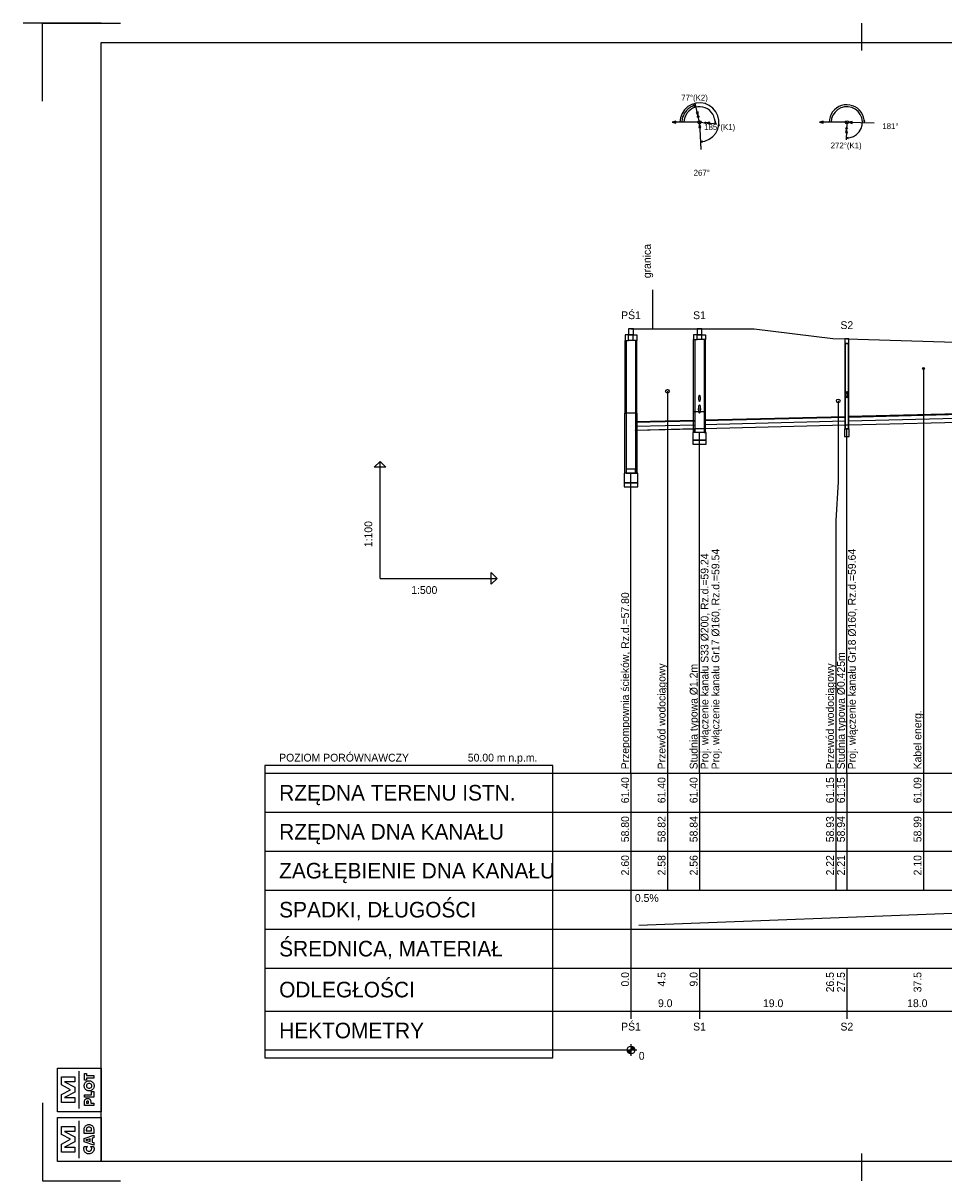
# Model space of a CAD drawing. Header units: metres. Extents: x 2733 to 3788, y -1659 to 878.
# Tile 18 of 23: x 2733 to 2969, y 581 to 878. Entities that reach past the tile are written whole.
import ezdxf
from ezdxf.enums import TextEntityAlignment as Align

# ---------------------------------------------------------------- set-up
doc = ezdxf.new("R2010")
doc.units = ezdxf.units.M
doc.header["$LTSCALE"] = 0.2
doc.layers.get('0').update_dxf_attribs({"color": 8, "linetype": 'CONTINUOUS'})
doc.layers.add('M_Ramki do druku', color=7, linetype='CONTINUOUS', lineweight=25)
doc.layers.add('M_Ramki rysunków', color=2, linetype='CONTINUOUS', lineweight=25)
for name, color, linetype in [('M_Ramki markery', 1, 'CONTINUOUS'), ('M_Ramki znaczniki', 6, 'CONTINUOUS'), ('SJ_10_Uzbr__nad', 7, 'CONTINUOUS'), ('SJ_14_Krawędzie', 7, 'CONTINUOUS'), ('SJ_15_Linie_tab', 7, 'CONTINUOUS'), ('SJ_16_Liczby', 7, 'CONTINUOUS'), ('SJ_19_Opis_Pz', 7, 'CONTINUOUS'), ('SJ_21_Opis_wl', 7, 'CONTINUOUS'), ('SJ_23_Opis_uzbr', 7, 'CONTINUOUS'), ('SJ_25_Linie_opi', 7, 'CONTINUOUS'), ('SJ_27_Wymiary', 7, 'CONTINUOUS'), ('SJ_2_Teren_istn', 3, 'CONTINUOUS'), ('SJ_5_Węzły', 7, 'CONTINUOUS'), ('SJ_8_KS_GRAWITA', 7, 'CONTINUOUS'), ('SJ_9_Uzbr__podz', 7, 'CONTINUOUS')]:
    doc.layers.add(name, color=color, linetype=linetype)
doc.styles.add('MCAD_TS', font='GENISO.SHX', dxfattribs={"width": 0.8, "oblique": 15})
doc.styles.add('OPISOWY', font='GOTHIC.TTF')

# ---------------------------------------------------------------- blocks, each defined once
blk = doc.blocks.new('mcadram')
at = {"color": 0, "linetype": 'ByBlock'}
for points in [[(-11.21, 0), (-11.21, 11.21), (0, 11.21), (0, 0)], [(-6.78, 2.37), (-10.13, 2.37), (-10.13, 4.43), (-7.84, 5.67), (-10.13, 6.89), (-10.13, 8.96), (-6.78, 8.96), (-6.78, 7.68), (-9.42, 7.68), (-6.78, 6.32), (-6.78, 5), (-9.42, 3.65), (-6.78, 3.65)], [(-1.88, 7.19), (-4.38, 7.19), (-4.38, 7.71), (-4.37, 8.06), (-4.35, 8.34), (-4.32, 8.53), (-4.28, 8.69), (-4.22, 8.83), (-4.14, 8.96), (-4.02, 9.1), (-3.88, 9.22), (-3.72, 9.32), (-3.54, 9.39), (-3.34, 9.43), (-3.13, 9.44), (-2.91, 9.43), (-2.72, 9.39), (-2.54, 9.32), (-2.38, 9.22), (-2.23, 9.1), (-2.11, 8.96), (-2.04, 8.83), (-1.98, 8.7), (-1.93, 8.55), (-1.9, 8.36), (-1.89, 8.12), (-1.88, 7.83), (-1.88, 7.71)], [(-1.88, 4.16), (-4.38, 5.02), (-4.38, 5.87), (-1.88, 6.73), (-1.88, 6.06), (-2.33, 5.93), (-2.33, 4.96), (-1.88, 4.83)], [(-2.44, 7.87), (-2.44, 7.98), (-2.46, 8.22), (-2.51, 8.42), (-2.6, 8.57), (-2.74, 8.67), (-2.91, 8.73), (-3.13, 8.75), (-3.34, 8.73), (-3.52, 8.67), (-3.65, 8.56), (-3.74, 8.42), (-3.8, 8.22), (-3.82, 7.98), (-3.82, 7.86)], [(-4.28, 3.85), (-3.53, 3.85), (-3.63, 3.75), (-3.7, 3.66), (-3.76, 3.57), (-3.8, 3.47), (-3.83, 3.37), (-3.83, 3.27), (-3.81, 3.09), (-3.75, 2.93), (-3.63, 2.8), (-3.49, 2.7), (-3.31, 2.64), (-3.11, 2.62), (-2.92, 2.64), (-2.76, 2.7), (-2.61, 2.8), (-2.5, 2.94), (-2.44, 3.09), (-2.42, 3.27), (-2.42, 3.38), (-2.45, 3.47), (-2.49, 3.57), (-2.55, 3.66), (-2.62, 3.76), (-2.72, 3.85), (-1.97, 3.85), (-1.92, 3.74), (-1.89, 3.63), (-1.85, 3.53), (-1.83, 3.42), (-1.82, 3.31), (-1.82, 3.2), (-1.82, 3.07), (-1.84, 2.94), (-1.86, 2.82), (-1.9, 2.71), (-1.95, 2.61), (-2.01, 2.51), (-2.15, 2.33), (-2.3, 2.19), (-2.48, 2.08), (-2.68, 2), (-2.89, 1.95), (-3.12, 1.93), (-3.31, 1.94), (-3.48, 1.97), (-3.65, 2.03), (-3.8, 2.1), (-3.94, 2.19), (-4.07, 2.31), (-4.18, 2.43), (-4.27, 2.56), (-4.34, 2.71), (-4.39, 2.86), (-4.42, 3.03), (-4.43, 3.2), (-4.43, 3.31), (-4.42, 3.42), (-4.4, 3.53), (-4.37, 3.63), (-4.33, 3.74)], [(-2.81, 5.11), (-2.81, 5.79), (-3.64, 5.53), (-3.67, 5.52), (-3.71, 5.51), (-3.76, 5.5), (-3.82, 5.49), (-3.89, 5.47), (-3.97, 5.45), (-3.91, 5.43), (-3.85, 5.42), (-3.8, 5.4), (-3.74, 5.39), (-3.69, 5.38), (-3.64, 5.36)]]:
    blk.add_lwpolyline(points, close=True, dxfattribs=at)
blk.add_lwpolyline([(-5.6, 0.82), (-5.6, 10.39)], dxfattribs=at)
blk = doc.blocks.new('mplotram')
at = {"color": 0, "linetype": 'ByBlock', "lineweight": -2}
for points in [[(-11.21, 0), (-11.21, 11.21), (0, 11.21), (0, 0)], [(-6.78, 2.37), (-10.13, 2.37), (-10.13, 4.43), (-7.84, 5.67), (-10.13, 6.89), (-10.13, 8.96), (-6.78, 8.96), (-6.78, 7.68), (-9.42, 7.68), (-6.78, 6.32), (-6.78, 5), (-9.42, 3.65), (-6.78, 3.65)], [(-1.88, 8.66), (-3.72, 8.66), (-3.72, 8.12), (-4.29, 8.12), (-4.29, 9.86), (-3.72, 9.86), (-3.72, 9.32), (-1.88, 9.32)], [(-3.08, 7.96), (-2.91, 7.95), (-2.75, 7.92), (-2.59, 7.87), (-2.45, 7.79), (-2.31, 7.7), (-2.19, 7.59), (-2.08, 7.46), (-1.99, 7.32), (-1.91, 7.17), (-1.86, 7.01), (-1.83, 6.84), (-1.82, 6.67), (-1.83, 6.5), (-1.86, 6.34), (-1.91, 6.18), (-1.99, 6.02), (-2.08, 5.89), (-2.19, 5.76), (-2.31, 5.65), (-2.45, 5.55), (-2.6, 5.48), (-2.75, 5.42), (-2.91, 5.39), (-3.08, 5.38), (-3.25, 5.39), (-3.41, 5.42), (-3.57, 5.48), (-3.72, 5.55), (-3.85, 5.65), (-3.98, 5.76), (-4.09, 5.89), (-4.18, 6.02), (-4.25, 6.18), (-4.31, 6.34), (-4.34, 6.5), (-4.35, 6.67), (-4.34, 6.84), (-4.31, 7.01), (-4.25, 7.17), (-4.18, 7.32), (-4.09, 7.46), (-3.98, 7.59), (-3.85, 7.7), (-3.72, 7.79), (-3.57, 7.87), (-3.41, 7.92), (-3.25, 7.95)], [(-2.37, 6.67), (-2.4, 6.84), (-2.46, 7), (-2.57, 7.12), (-2.72, 7.22), (-2.89, 7.28), (-3.08, 7.3), (-3.27, 7.28), (-3.44, 7.22), (-3.59, 7.12), (-3.7, 6.99), (-3.77, 6.84), (-3.79, 6.67), (-3.77, 6.5), (-3.7, 6.35), (-3.59, 6.22), (-3.44, 6.12), (-3.27, 6.06), (-3.08, 6.04), (-2.89, 6.06), (-2.72, 6.12), (-2.57, 6.22), (-2.46, 6.35), (-2.39, 6.5)], [(-1.88, 3.74), (-4.29, 3.74), (-4.29, 4.4), (-2.44, 4.4), (-2.44, 5.22), (-1.88, 5.22)], [(-1.88, 2.22), (-1.88, 1.6), (-4.29, 1.6), (-4.29, 2.29), (-4.29, 2.53), (-4.28, 2.72), (-4.26, 2.86), (-4.22, 2.96), (-4.18, 3.05), (-4.12, 3.14), (-4.04, 3.22), (-3.95, 3.29), (-3.84, 3.34), (-3.73, 3.38), (-3.61, 3.4), (-3.47, 3.41), (-3.34, 3.4), (-3.21, 3.38), (-3.09, 3.34), (-2.99, 3.29), (-2.9, 3.22), (-2.82, 3.14), (-2.78, 3.06), (-2.74, 2.98), (-2.71, 2.89), (-2.69, 2.78), (-2.68, 2.64), (-2.68, 2.45), (-2.68, 2.34), (-2.68, 2.22)], [(-3.21, 2.22), (-3.21, 2.34), (-3.21, 2.49), (-3.24, 2.6), (-3.27, 2.68), (-3.33, 2.73), (-3.4, 2.76), (-3.49, 2.77), (-3.59, 2.76), (-3.66, 2.73), (-3.71, 2.68), (-3.75, 2.6), (-3.77, 2.49), (-3.77, 2.35), (-3.77, 2.22)]]:
    blk.add_lwpolyline(points, close=True, dxfattribs=at)
blk.add_lwpolyline([(-5.6, 0.82), (-5.6, 10.39)], dxfattribs=at)
blk = doc.blocks.new('mcad_logo_ram')
at = {"layer": 'M_Ramki rysunków', "color": 0, "linetype": 'ByBlock', "lineweight": -2, "rotation": 270}
for name, p in [('mcadram', (0, 0)), ('mplotram', (12.71, 0))]:
    blk.add_blockref(name, p, dxfattribs=at)
blk = doc.blocks.new('Znacznik_narozny_v2')
at = {"layer": 'M_Ramki znaczniki'}
blk.add_lwpolyline([(0, -20), (0, 0), (20, 0)], dxfattribs=at)
blk = doc.blocks.new('znacznik297')
at = {"lineweight": -2}
blk.add_line((0, 0), (-20, 0), dxfattribs=at)
at = {"layer": 'M_Ramki markery'}
blk.add_line((0, 0), (2, 0), dxfattribs=at)
blk = doc.blocks.new('*U58')
at = {"layer": 'M_Ramki do druku'}
for p, q in [((210, 297), (210, 292)), ((210, 5), (210, 0))]:
    blk.add_line(p, q, dxfattribs=at)
at = {"layer": 'M_Ramki markery'}
for p, q in [((210, 292), (210, 290)), ((210, 7), (210, 5))]:
    blk.add_line(p, q, dxfattribs=at)
at = {"layer": 'M_Ramki rysunków', "color": 0, "linetype": 'ByBlock', "lineweight": -2}
blk.add_lwpolyline([(15, 5), (15, 292), (1045, 292), (1045, 5)], close=True, dxfattribs=at)
blk.add_blockref('znacznik297', (15, 297))
at = {"layer": 'M_Ramki rysunków', "color": 0, "linetype": 'ByBlock', "lineweight": -2, "rotation": 90}
blk.add_blockref('mcad_logo_ram', (15, 5), dxfattribs=at)
at = {"layer": 'M_Ramki znaczniki'}
blk.add_blockref('Znacznik_narozny_v2', (0, 297), dxfattribs=at)
at = {"layer": 'M_Ramki znaczniki', "xscale": -1, "rotation": 180}
blk.add_blockref('Znacznik_narozny_v2', (0, 0), dxfattribs=at)
at = {"layer": 'M_Ramki do druku', "style": 'MCAD_TS', "width": 0.8}
for tag, p in [('KOMENTARZ', (6.54, 30.57)), ('RYSUNEK', (10.28, 30.57)), ('DATA', (14.02, 30.57))]:
    blk.add_attdef(tag, p, '', height=2, rotation=90, dxfattribs=at)

msp = doc.modelspace()

# ---------------------------------------------------------------- linework, layer by layer
at = {"layer": 'SJ_10_Uzbr__nad'}
msp.add_line((2894.24, 799.65), (2894.24, 809.65), dxfattribs=at)
at = {"layer": 'SJ_14_Krawędzie'}
for p, q in [((2907.42, 775.12), (2943.57, 776.02)), ((2944.42, 776.04), (2979.74, 776.92)), ((2889.85, 774.68), (2905.02, 775.06))]:
    msp.add_line(p, q, dxfattribs=at)
at = {"layer": 'SJ_15_Linie_tab'}
for p, q in [((2824.3, 735.65), (2824.3, 765.65)), ((2824.3, 735.65), (2854.3, 735.65)), ((2794.73, 685.65), (2888.65, 685.65)), ((2888.65, 685.65), (3660.91, 685.65)), ((2888.65, 685.65), (2888.65, 655.65)), ((2888.65, 685.65), (2888.65, 624.65)), ((2898, 685.65), (2898, 675.65)), ((2906.22, 685.65), (2906.22, 655.65)), ((2941.2, 685.65), (2941.2, 675.65)), ((2944, 685.65), (2944, 655.65)), ((2963.63, 685.65), (2963.63, 675.65)), ((2794.73, 675.65), (2888.65, 675.65)), ((2888.65, 675.65), (3660.91, 675.65)), ((2898, 675.65), (2898, 665.65)), ((2941.2, 675.65), (2941.2, 665.65)), ((2963.63, 675.65), (2963.63, 665.65)), ((2794.73, 665.65), (2888.65, 665.65)), ((2888.65, 665.65), (3660.91, 665.65)), ((2898, 665.65), (2898, 655.65)), ((2941.2, 665.65), (2941.2, 655.65)), ((2963.63, 665.65), (2963.63, 655.65)), ((2794.73, 655.65), (2888.65, 655.65)), ((2888.65, 655.65), (3660.91, 655.65)), ((2888.65, 655.65), (2888.65, 645.65)), ((2890.65, 646.65), (3096.57, 654.65)), ((2794.73, 645.65), (2888.65, 645.65)), ((2888.65, 645.65), (3660.91, 645.65)), ((2794.73, 635.65), (2888.65, 635.65)), ((2888.65, 635.65), (3660.91, 635.65)), ((2888.65, 635.65), (2888.65, 622.65)), ((2906.22, 635.65), (2906.22, 622.65)), ((2944, 635.65), (2944, 622.65)), ((2794.73, 624.65), (2888.65, 624.65)), ((2888.65, 624.65), (3660.91, 624.65)), ((2794.73, 614.65), (2888.65, 614.65))]:
    msp.add_line(p, q, dxfattribs=at)
for points in [[(2906.22, 685.65), (2906.22, 773.06)], [(2944, 685.65), (2944, 774.02)], [(2888.65, 685.65), (2888.65, 762.65)]]:
    msp.add_lwpolyline(points, dxfattribs=at)
for points in [[(2824.3, 765.65), (2825.8, 764.15), (2822.8, 764.15)], [(2854.3, 735.65), (2852.8, 734.15), (2852.8, 737.15)], [(2794.73, 612.65), (2868.65, 612.65), (2868.65, 687.65), (2794.73, 687.65)]]:
    msp.add_lwpolyline(points, close=True, dxfattribs=at)
at = {"layer": 'SJ_16_Liczby'}
for p, q in [((2887.68, 614.44), (2889.63, 614.86)), ((2887.69, 614.37), (2889.62, 614.92)), ((2887.72, 614.31), (2889.59, 614.99)), ((2887.74, 614.24), (2889.57, 615.05)), ((2887.77, 614.18), (2889.54, 615.12)), ((2887.81, 614.12), (2889.5, 615.18)), ((2887.85, 614.06), (2889.46, 615.24)), ((2887.89, 614), (2889.42, 615.29)), ((2887.94, 613.95), (2889.37, 615.34)), ((2887.99, 613.9), (2889.32, 615.39)), ((2888.04, 613.86), (2889.27, 615.44)), ((2888.1, 613.82), (2889.21, 615.48)), ((2888.15, 613.78), (2889.15, 615.51)), ((2888.22, 613.75), (2889.09, 615.55)), ((2888.28, 613.72), (2889.03, 615.57)), ((2888.35, 613.7), (2888.96, 615.6)), ((2888.41, 613.68), (2888.9, 615.62)), ((2888.48, 613.66), (2888.83, 615.63)), ((2888.55, 613.65), (2888.76, 615.64)), ((2888.62, 613.65), (2888.69, 615.65)), ((2888.65, 616.15), (2888.65, 613.15)), ((2887.15, 614.65), (2890.15, 614.65)), ((2887.66, 614.51), (2889.65, 614.79)), ((2887.66, 614.58), (2889.65, 614.72))]:
    msp.add_line(p, q, dxfattribs=at)
msp.add_circle((2888.65, 614.65), 1, dxfattribs=at)
at = {"layer": 'SJ_21_Opis_wl'}
for centre, major_axis in [((2906.22, 781.81), (0, -0.8)), ((2906.22, 781.81), (0, -0.727)), ((2944, 782.76), (0, -0.8)), ((2944, 782.76), (0, -0.727)), ((2906.22, 779.09), (0, -1.1)), ((2906.22, 779.09), (0, -1))]:
    msp.add_ellipse(centre, major_axis=major_axis, ratio=0.2, dxfattribs=at)
at = {"layer": 'SJ_25_Linie_opi'}
for p, q in [((2963.63, 789.52), (2963.63, 685.65)), ((2898, 783.65), (2898, 685.65))]:
    msp.add_line(p, q, dxfattribs=at)
msp.add_lwpolyline([(2941.8, 781.18), (2941.8, 760.45), (2941.2, 750.45), (2941.2, 685.65)], dxfattribs=at)
at = {"layer": 'SJ_27_Wymiary'}
for p, q in [((2906.22, 852.65), (2905.09, 857.52)), ((2906.22, 852.65), (2899.22, 852.65)), ((2906.22, 852.65), (2910.7, 852.24)), ((2906.22, 852.65), (2906.55, 845.66)), ((2944, 852.65), (2937, 852.65)), ((2944, 852.65), (2943.86, 848.15)), ((2944, 852.65), (2950.99, 852.49))]:
    msp.add_line(p, q, dxfattribs=at)
for points in [[(2906.46, 847.65), (2907.61, 847.84), (2908.68, 848.29), (2909.62, 848.98), (2910.37, 849.87), (2910.91, 850.9), (2911.18, 852.03), (2911.19, 853.19), (2910.93, 854.33), (2910.41, 855.37), (2909.67, 856.27), (2908.74, 856.97), (2907.67, 857.43), (2906.53, 857.64), (2905.37, 857.57), (2904.25, 857.24), (2903.24, 856.66), (2902.4, 855.87), (2901.75, 854.9), (2901.36, 853.8), (2901.22, 852.65)], [(2905.21, 857.03), (2904.91, 856.95), (2904.63, 856.86), (2904.35, 856.74), (2904.08, 856.61), (2903.82, 856.45), (2903.57, 856.28), (2903.33, 856.1), (2903.11, 855.89), (2902.89, 855.68), (2902.7, 855.45), (2902.52, 855.21), (2902.35, 854.95), (2902.21, 854.69), (2902.08, 854.41), (2901.97, 854.13), (2901.88, 853.84), (2901.81, 853.55), (2901.76, 853.25), (2901.73, 852.95), (2901.72, 852.65)], [(2910.2, 852.28), (2910.21, 852.93), (2910.11, 853.57), (2909.92, 854.18), (2909.62, 854.76), (2909.24, 855.27), (2908.77, 855.73), (2908.25, 856.1), (2907.66, 856.38), (2907.04, 856.56), (2906.4, 856.64), (2905.76, 856.62), (2905.12, 856.49), (2904.52, 856.27), (2903.96, 855.95), (2903.46, 855.54), (2903.03, 855.06), (2902.68, 854.51), (2902.43, 853.92), (2902.27, 853.29), (2902.22, 852.65)], [(2948.5, 852.55), (2948.45, 853.26), (2948.3, 853.95), (2948.04, 854.61), (2947.68, 855.23), (2947.23, 855.78), (2946.7, 856.25), (2946.1, 856.63), (2945.44, 856.91), (2944.75, 857.08), (2944.05, 857.15), (2943.34, 857.1), (2942.64, 856.94), (2941.98, 856.67), (2941.38, 856.31), (2940.83, 855.85), (2940.37, 855.31), (2939.99, 854.7), (2939.72, 854.05), (2939.55, 853.36), (2939.5, 852.65)], [(2943.88, 848.65), (2944.82, 848.73), (2945.72, 849.04), (2946.52, 849.54), (2947.18, 850.22), (2947.66, 851.04), (2947.93, 851.94), (2947.99, 852.89), (2947.82, 853.82), (2947.44, 854.68), (2946.87, 855.43), (2946.13, 856.03), (2945.28, 856.44), (2944.35, 856.63), (2943.41, 856.6), (2942.49, 856.35), (2941.66, 855.9), (2940.97, 855.26), (2940.44, 854.47), (2940.11, 853.59), (2940, 852.65)]]:
    msp.add_lwpolyline(points, dxfattribs=at)
for points in [[(2905.21, 857.03), (2904.71, 857.05), (2904.77, 856.8)], [(2899.22, 852.65), (2900.19, 852.39), (2900.19, 852.91)], [(2905.84, 854.3), (2905.87, 855.3), (2905.37, 855.19)], [(2907.91, 852.49), (2908.85, 852.15), (2908.9, 852.66)], [(2910.2, 852.28), (2910.38, 852.75), (2910.12, 852.77)], [(2937, 852.65), (2937.96, 852.39), (2937.96, 852.91)], [(2944.4, 852.64), (2945.36, 852.36), (2945.37, 852.88)], [(2948.5, 852.55), (2948.64, 853.03), (2948.38, 853.03)], [(2906.24, 852.25), (2906.03, 851.27), (2906.54, 851.3)], [(2943.95, 850.95), (2943.66, 849.99), (2944.18, 849.98)], [(2906.46, 847.65), (2906.95, 847.55), (2906.94, 847.81)], [(2943.88, 848.65), (2944.36, 848.51), (2944.37, 848.76)]]:
    msp.add_lwpolyline(points, close=True, dxfattribs=at)
for centre, radius in [((2905.88, 854.11), 0.2), ((2906.22, 852.65), 0.4), ((2907.71, 852.51), 0.2), ((2944, 852.65), 0.4), ((2943.95, 851.15), 0.2)]:
    msp.add_circle(centre, radius, dxfattribs=at)
at = {"layer": 'SJ_2_Teren_istn'}
msp.add_lwpolyline([(2888.65, 799.65), (2906.22, 799.65), (2920.2, 799.65), (2940.45, 797.22), (2944, 797.11), (2980.16, 796.02), (2980.45, 796.01), (3006.18, 797.14), (3015.07, 797.9), (3017.13, 798.08), (3035.44, 798.85), (3050.92, 799.8), (3071.26, 800.95), (3098.57, 802.05), (3101.03, 802.15), (3120.69, 802.65), (3154.53, 805.25), (3170.54, 806.39), (3174.06, 806.65), (3214.52, 809.68)], dxfattribs=at)
at = {"layer": 'SJ_5_Węzły'}
for p, q in [((2889.25, 798.15), (2888.05, 798.15)), ((2889.25, 796.65), (2888.05, 796.65)), ((2906.82, 798.15), (2905.62, 798.15)), ((2906.82, 796.95), (2905.62, 796.95)), ((2907.54, 778.35), (2904.9, 778.35)), ((2889.97, 778.05), (2887.33, 778.05))]:
    msp.add_line(p, q, dxfattribs=at)
for points in [[(2888.03, 798.15), (2889.28, 798.15), (2889.28, 799.65), (2888.03, 799.65)], [(2905.6, 798.15), (2906.84, 798.15), (2906.84, 799.65), (2905.6, 799.65)], [(2888.05, 798.15), (2887.15, 798.15), (2887.15, 796.65), (2888.05, 796.65)], [(2887.45, 778.05), (2887.15, 778.05), (2887.15, 796.65), (2887.45, 796.65)], [(2889.25, 798.15), (2890.15, 798.15), (2890.15, 796.65), (2889.25, 796.65)], [(2889.85, 778.05), (2890.15, 778.05), (2890.15, 796.65), (2889.85, 796.65)], [(2905.62, 798.15), (2904.72, 798.15), (2904.72, 796.95), (2905.62, 796.95)], [(2905.02, 778.35), (2904.72, 778.35), (2904.72, 796.95), (2905.02, 796.95)], [(2906.82, 798.15), (2907.72, 798.15), (2907.72, 796.95), (2906.82, 796.95)], [(2907.42, 778.35), (2907.72, 778.35), (2907.72, 796.95), (2907.42, 796.95)], [(2943.46, 795.91), (2944.53, 795.91), (2944.53, 797.11), (2943.46, 797.11)], [(2943.46, 774.02), (2944.53, 774.02), (2944.53, 795.91), (2943.46, 795.91)], [(2943.57, 774.02), (2944.42, 774.02), (2944.42, 795.91), (2943.57, 795.91)], [(2905.02, 773.06), (2904.64, 773.06), (2904.64, 778.35), (2905.02, 778.35)], [(2907.42, 773.06), (2907.8, 773.06), (2907.8, 778.35), (2907.42, 778.35)], [(2887.45, 762.65), (2887.07, 762.65), (2887.07, 778.05), (2887.45, 778.05)], [(2889.85, 762.65), (2890.24, 762.65), (2890.24, 778.05), (2889.85, 778.05)], [(2888.65, 774.65), (2888.65, 774.65), (2888.65, 774.65)], [(2904.49, 771.06), (2907.95, 771.06), (2907.95, 773.06), (2904.49, 773.06)], [(2906.22, 773.06), (2905.02, 773.06), (2905.02, 774.06), (2906.22, 774.09), (2907.42, 774.12), (2907.42, 773.06)], [(2943.38, 772.02), (2944.61, 772.02), (2944.61, 774.02), (2943.38, 774.02)], [(2944, 774.02), (2943.57, 774.02), (2943.57, 775.02), (2944, 775.03), (2944.42, 775.04), (2944.42, 774.02)], [(2904.49, 770.06), (2907.95, 770.06), (2907.95, 771.06), (2904.49, 771.06)], [(2887.45, 762.65), (2889.85, 762.65), (2889.85, 763.65), (2887.45, 763.65)], [(2886.93, 760.15), (2890.38, 760.15), (2890.38, 762.65), (2886.93, 762.65)], [(2886.93, 759.15), (2890.38, 759.15), (2890.38, 760.15), (2886.93, 760.15)]]:
    msp.add_lwpolyline(points, close=True, dxfattribs=at)
at = {"layer": 'SJ_8_KS_GRAWITA'}
for points in [[(2889.85, 775.68), (2905.02, 776.06), (2905.02, 776.16), (2889.85, 775.78)], [(2907.42, 776.12), (2943.57, 777.02), (2943.57, 777.12), (2907.42, 776.22)], [(2944.42, 777.04), (2979.74, 777.92), (2979.74, 778.02), (2944.42, 777.14)], [(2944.42, 775.04), (2979.74, 775.92), (2979.74, 775.82), (2944.42, 774.94)], [(2889.85, 773.68), (2905.02, 774.06), (2905.02, 773.96), (2889.85, 773.58)], [(2907.42, 774.12), (2943.57, 775.02), (2943.57, 774.92), (2907.42, 774.02)]]:
    msp.add_lwpolyline(points, close=True, dxfattribs=at)
at = {"layer": 'SJ_9_Uzbr__podz'}
for centre, radius in [((2963.63, 789.52), 0.25), ((2898, 783.65), 0.472), ((2898, 783.65), 0.45), ((2941.8, 781.18), 0.472), ((2941.8, 781.18), 0.45)]:
    msp.add_circle(centre, radius, dxfattribs=at)

# ---------------------------------------------------------------- block references
at = {"layer": 'M_Ramki do druku'}
msp.add_blockref('*U58', (2737.78, 581.08), dxfattribs=at)

# ---------------------------------------------------------------- texts
at = {"layer": 'SJ_15_Linie_tab', "style": 'OPISOWY'}
for s, height, p in [('POZIOM PORÓWNAWCZY', 2, (2798.43, 688.65)), ('RZĘDNA TERENU ISTN.', 4, (2798.43, 678.65)), ('RZĘDNA DNA KANAŁU', 4, (2798.43, 668.65)), ('ZAGŁĘBIENIE DNA KANAŁU', 4, (2798.43, 658.65)), ('SPADKI, DŁUGOŚCI', 4, (2798.43, 648.65)), ('ŚREDNICA, MATERIAŁ', 4, (2798.43, 638.65)), ('ODLEGŁOŚCI', 4, (2798.43, 628.15)), ('HEKTOMETRY', 4, (2798.43, 617.65))]:
    msp.add_text(s, height=height, dxfattribs=at).set_placement(p)
msp.add_text('50.00 m n.p.m.', height=2, dxfattribs=at).set_placement((2864.65, 688.65), align=Align.RIGHT)
at = {"layer": 'SJ_16_Liczby', "style": 'OPISOWY'}
for s, height, p in [('77%%D(K2)', 1.5, (2904.94, 858.2)), ('181%%D', 1.5, (2955.19, 850.9)), ('185%%D(K1)', 1.5, (2911.4, 850.67)), ('272%%D(K1)', 1.5, (2943.84, 845.95)), ('267%%D', 1.5, (2906.8, 838.96)), ('PŚ1', 2, (2888.65, 802.15)), ('S1', 2, (2906.22, 802.15)), ('S2', 2, (2944, 799.61)), ('9.0', 2, (2897.44, 625.65)), ('19.0', 2, (2925.11, 625.65)), ('18.0', 2, (2962.08, 625.65)), ('PŚ1', 2, (2888.65, 619.65)), ('S1', 2, (2906.22, 619.65)), ('S2', 2, (2944, 619.65))]:
    msp.add_text(s, height=height, dxfattribs=at).set_placement(p, align=Align.CENTER)
msp.add_text('1:100', height=2, rotation=90, dxfattribs=at).set_placement((2822.3, 743.65))
for s, p in [('1:500', (2832.3, 731.65)), ('0.5%', (2889.65, 652.65)), ('0', (2890.65, 612.15))]:
    msp.add_text(s, height=2, dxfattribs=at).set_placement(p)
for s, p in [('61.40', (2888.15, 684.65)), ('61.40', (2897.5, 684.65)), ('61.40', (2905.72, 684.65)), ('61.15', (2940.7, 684.65)), ('61.15', (2943.5, 684.65)), ('61.09', (2963.13, 684.65)), ('58.80', (2888.15, 674.65)), ('58.82', (2897.5, 674.65)), ('58.84', (2905.72, 674.65)), ('58.93', (2940.7, 674.65)), ('58.94', (2943.5, 674.65)), ('58.99', (2963.13, 674.65)), ('2.60', (2888.15, 664.65)), ('2.58', (2897.5, 664.65)), ('2.56', (2905.72, 664.65)), ('2.22', (2940.7, 664.65)), ('2.21', (2943.5, 664.65)), ('2.10', (2963.13, 664.65)), ('0.0', (2888.15, 634.65)), ('4.5', (2897.5, 634.65)), ('9.0', (2905.72, 634.65)), ('26.5', (2940.7, 634.65)), ('27.5', (2943.5, 634.65)), ('37.5', (2963.13, 634.65))]:
    msp.add_text(s, height=2, rotation=90, dxfattribs=at).set_placement(p, align=Align.RIGHT)
at = {"layer": 'SJ_19_Opis_Pz', "style": 'OPISOWY'}
for s, p in [('Przepompownia ścieków, Rz.d.=57.80', (2888.15, 686.65)), ('Studnia typowa %%C0.425m', (2943.5, 686.65)), ('Studnia typowa %%C1.2m', (2905.72, 686.65))]:
    msp.add_text(s, height=2, rotation=90, dxfattribs=at).set_placement(p)
at = {"layer": 'SJ_21_Opis_wl', "style": 'OPISOWY'}
for s, p in [('Proj. włączenie kanału S33 %%C200, Rz.d.=59.24', (2908.52, 686.65)), ('Proj. włączenie kanału Gr17 %%C160, Rz.d.=59.54', (2911.32, 686.65)), ('Proj. włączenie kanału Gr18 %%C160, Rz.d.=59.64', (2946.3, 686.65))]:
    msp.add_text(s, height=2, rotation=90, dxfattribs=at).set_placement(p)
at = {"layer": 'SJ_23_Opis_uzbr', "style": 'OPISOWY'}
for s, p in [('granica', (2893.74, 812.65)), ('Przewód wodociągowy', (2897.5, 686.65)), ('Przewód wodociągowy', (2940.7, 686.65)), ('Kabel energ.', (2963.13, 686.65))]:
    msp.add_text(s, height=2, rotation=90, dxfattribs=at).set_placement(p)

doc.saveas('drawing.dxf')
